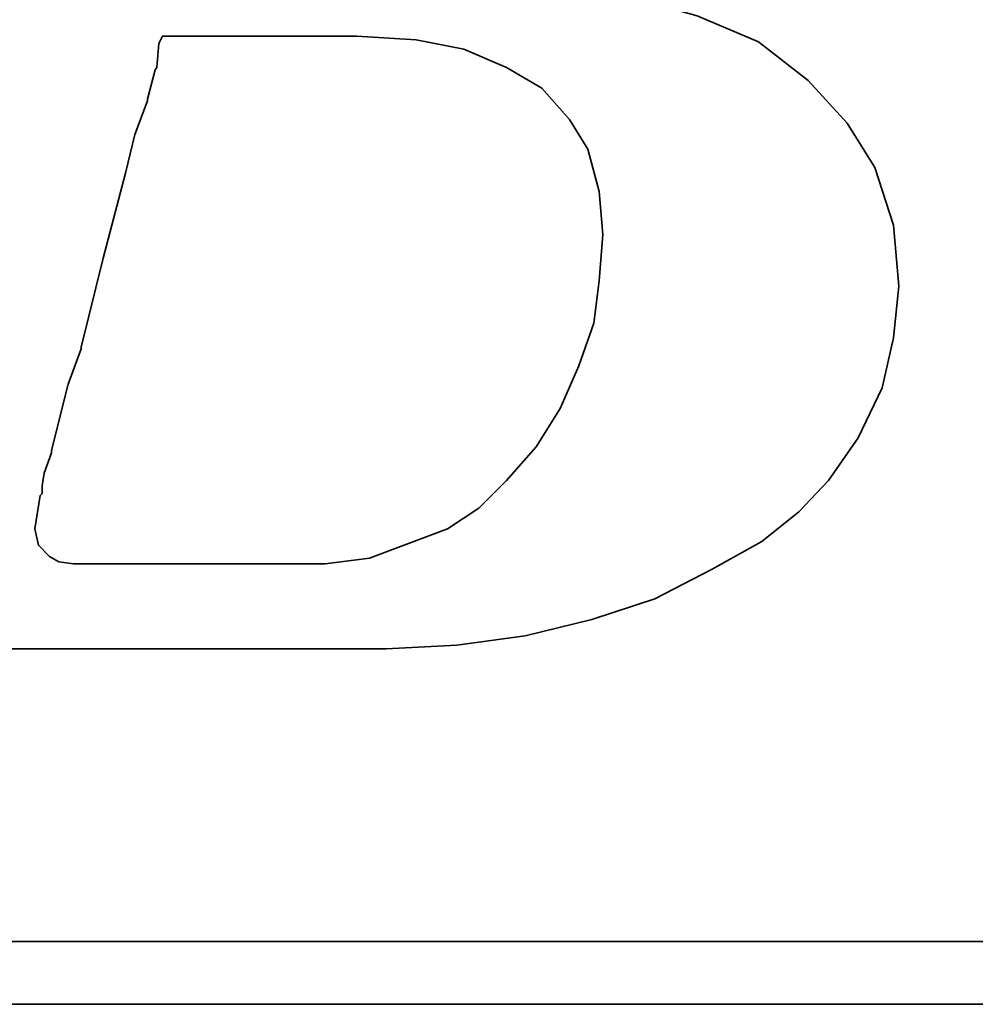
# Model space of a CAD drawing. Header units: inches. Extents: x 4 to 240, y 57 to 174.
# Tile 26 of 47: x 179.09 to 181.61, y 114.68 to 117.27. Entities that reach past the tile are written whole.
import ezdxf

# ---------------------------------------------------------------- set-up
doc = ezdxf.new("R2010")
doc.units = ezdxf.units.IN
doc.header["$LTSCALE"] = 0.2
doc.layers.add('DIM', color=4, linetype='Continuous')
doc.layers.add('layer 1', color=7, linetype='Continuous')

# ---------------------------------------------------------------- blocks, each defined once
blk = doc.blocks.new('TBI MOTION logo(完整正式版)')
at = {"layer": 'layer 1', "color": 22, "lineweight": 35}
for points, knots in [([(-64.65375, -6.86375), (-64.65375, -6.86375), (-64.84375, -7.29625), (-64.84375, -7.29625), (-64.84375, -7.29625), (-64.84375, -7.29625), (-64.86875, -7.34375), (-64.86875, -7.34375), (-64.86875, -7.34375), (-64.86875, -7.34375), (-64.86875, -7.36875), (-64.86875, -7.36875), (-64.86875, -7.36875), (-64.86875, -7.36875), (-65.15375, -7.65375), (-65.15375, -7.65375), (-65.15375, -7.65375), (-65.15375, -7.65375), (-65.17875, -7.65375), (-65.17875, -7.65375), (-65.17875, -7.65375), (-65.17875, -7.65375), (-65.20375, -7.67875), (-65.20375, -7.67875), (-65.20375, -7.67875), (-65.20375, -7.67875), (-65.58875, -7.87125), (-65.58875, -7.87125), (-65.58875, -7.87125), (-65.58875, -7.87125), (-65.63375, -7.87125), (-65.63375, -7.87125), (-65.63375, -7.87125), (-65.63375, -7.87125), (-65.65875, -7.89375), (-65.65875, -7.89375), (-65.65875, -7.89375), (-65.65875, -7.89375), (-66.09375, -7.94375), (-66.09375, -7.94375), (-66.09375, -7.94375), (-66.09375, -7.94375), (-66.11375, -7.94375), (-66.11375, -7.94375), (-66.11375, -7.94375), (-66.11375, -7.94375), (-66.16375, -7.94375), (-66.16375, -7.94375), (-66.16375, -7.94375), (-66.16375, -7.94375), (-66.30875, -7.94375), (-66.30875, -7.94375), (-66.30875, -7.94375), (-66.30875, -7.94375), (-66.69375, -7.94375), (-66.69375, -7.94375), (-66.69375, -7.94375), (-66.69375, -7.94375), (-67.07375, -7.94375), (-67.07375, -7.94375), (-67.07375, -7.94375), (-67.07375, -7.94375), (-67.12375, -7.94375), (-67.12375, -7.94375), (-67.12375, -7.94375), (-67.12375, -7.94375), (-67.12375, -7.96625), (-67.12375, -7.96625), (-67.12375, -7.96625), (-67.12375, -7.96625), (-67.14875, -7.99125), (-67.14875, -7.99125), (-67.14875, -7.99125), (-67.14875, -7.99125), (-67.24375, -8.34875), (-67.24375, -8.34875), (-67.24375, -8.34875), (-67.24375, -8.34875), (-67.31375, -8.68625), (-67.31375, -8.68625), (-67.31375, -8.68625), (-67.31375, -8.68625), (-67.26875, -8.68625), (-67.26875, -8.68625), (-67.26875, -8.68625), (-67.26875, -8.68625), (-67.07375, -8.68625), (-67.07375, -8.68625), (-67.07375, -8.68625), (-67.07375, -8.68625), (-66.54875, -8.68625), (-66.54875, -8.68625), (-66.54875, -8.68625), (-66.54875, -8.68625), (-65.82625, -8.68625), (-65.82625, -8.68625), (-65.82625, -8.68625), (-65.82625, -8.68625), (-65.01375, -8.68625), (-65.01375, -8.68625), (-65.01375, -8.68625), (-65.01375, -8.68625), (-64.05375, -8.68625), (-64.05375, -8.68625), (-64.05375, -8.68625), (-64.05375, -8.68625), (-62.08375, -8.68625), (-62.08375, -8.68625), (-62.08375, -8.68625), (-62.08375, -8.68625), (-60.06875, -8.68625), (-60.06875, -8.68625), (-60.06875, -8.68625), (-60.06875, -8.68625), (-59.10875, -8.68625), (-59.10875, -8.68625), (-59.10875, -8.68625), (-59.10875, -8.68625), (-58.29375, -8.68625), (-58.29375, -8.68625), (-58.29375, -8.68625), (-58.29375, -8.68625), (-57.57375, -8.68625), (-57.57375, -8.68625), (-57.57375, -8.68625), (-57.57375, -8.68625), (-57.04875, -8.68625), (-57.04875, -8.68625), (-57.04875, -8.68625), (-57.04875, -8.68625), (-56.85375, -8.68625), (-56.85375, -8.68625), (-56.85375, -8.68625), (-56.85375, -8.68625), (-56.70875, -8.68625), (-56.70875, -8.68625), (-56.70875, -8.68625), (-56.70875, -8.68625), (-56.61375, -8.68625), (-56.61375, -8.68625), (-56.61375, -8.68625), (-56.61375, -8.68625), (-56.56875, -8.68625), (-56.56875, -8.68625), (-56.56875, -8.68625), (-56.56875, -8.68625), (-55.65375, -8.63875), (-55.65375, -8.63875), (-55.65375, -8.63875), (-55.65375, -8.63875), (-54.76875, -8.51875), (-54.76875, -8.51875), (-54.76875, -8.51875), (-54.76875, -8.51875), (-53.90375, -8.30375), (-53.90375, -8.30375), (-53.90375, -8.30375), (-53.90375, -8.30375), (-53.08875, -8.03875), (-53.08875, -8.03875), (-53.08875, -8.03875), (-53.08875, -8.03875), (-52.34375, -7.65375), (-52.34375, -7.65375), (-52.34375, -7.65375), (-52.34375, -7.65375), (-51.69875, -7.29625), (-51.69875, -7.29625), (-51.69875, -7.29625), (-51.69875, -7.29625), (-51.21875, -6.91125), (-51.21875, -6.91125), (-51.21875, -6.91125), (-51.21875, -6.91125), (-50.83375, -6.50375), (-50.83375, -6.50375), (-50.83375, -6.50375), (-50.83375, -6.50375), (-50.44875, -5.94875), (-50.44875, -5.94875), (-50.44875, -5.94875), (-50.44875, -5.94875), (-50.13875, -5.30375), (-50.13875, -5.30375), (-50.13875, -5.30375), (-50.13875, -5.30375), (-49.99375, -4.65375), (-49.99375, -4.65375), (-49.99375, -4.65375), (-49.99375, -4.65375), (-49.92375, -3.98375), (-49.92375, -3.98375), (-49.92375, -3.98375), (-49.92375, -3.98375), (-49.99375, -3.19374), (-49.99375, -3.19374), (-49.99375, -3.19374), (-49.99375, -3.19374), (-50.23374, -2.44874), (-50.23374, -2.44874), (-50.23374, -2.44874), (-50.23374, -2.44874), (-50.59375, -1.87374), (-50.59375, -1.87374), (-50.59375, -1.87374), (-50.59375, -1.87374), (-51.09875, -1.31874), (-51.09875, -1.31874), (-51.09875, -1.31874), (-51.09875, -1.31874), (-51.74375, -0.81875), (-51.74375, -0.81875), (-51.74375, -0.81875), (-51.74375, -0.81875), (-52.53875, -0.48125), (-52.53875, -0.48125), (-52.53875, -0.48125), (-52.53875, -0.48125), (-53.47375, -0.21875), (-53.47375, -0.21875), (-53.47375, -0.21875), (-53.47375, -0.21875), (-54.52875, -0.04874), (-54.52875, -0.04874), (-54.52875, -0.04874), (-54.52875, -0.04874), (-55.65375, 0.12125), (-55.65375, 0.12125), (-55.65375, 0.12125), (-55.65375, 0.12125), (-54.50375, 0.28624), (-54.50375, 0.28624), (-54.50375, 0.28624), (-54.50375, 0.28624), (-53.83375, 0.38124), (-53.83375, 0.38124), (-53.83375, 0.38124), (-53.83375, 0.38124), (-53.18375, 0.50125), (-53.18375, 0.50125), (-53.18375, 0.50125), (-53.18375, 0.50125), (-52.55875, 0.66874), (-52.55875, 0.66874), (-52.55875, 0.66874), (-52.55875, 0.66874), (-52.03375, 0.86124), (-52.03375, 0.86124), (-52.03375, 0.86124), (-52.03375, 0.86124), (-51.50374, 1.03124), (-51.50374, 1.03124), (-51.50374, 1.03124), (-51.50374, 1.03124), (-51.09875, 1.27125), (-51.09875, 1.27125), (-51.09875, 1.27125), (-51.09875, 1.27125), (-50.71375, 1.48624), (-50.71375, 1.48624), (-50.71375, 1.48624), (-50.71375, 1.48624), (-50.37625, 1.77625), (-50.37625, 1.77625), (-50.37625, 1.77625), (-50.37625, 1.77625), (-49.82375, 2.37625), (-49.82375, 2.37625), (-49.82375, 2.37625), (-49.82375, 2.37625), (-49.41875, 2.99625), (-49.41875, 2.99625), (-49.41875, 2.99625), (-49.41875, 2.99625), (-49.22375, 3.76625), (-49.22375, 3.76625), (-49.22375, 3.76625), (-49.22375, 3.76625), (-49.15375, 4.50874), (-49.15375, 4.50874), (-49.15375, 4.50874), (-49.15375, 4.50874), (-49.20375, 5.25125), (-49.20375, 5.25125), (-49.20375, 5.25125), (-49.20375, 5.25125), (-49.41875, 5.92625), (-49.41875, 5.92625), (-49.41875, 5.92625), (-49.41875, 5.92625), (-49.77875, 6.47625), (-49.77875, 6.47625), (-49.77875, 6.47625), (-49.77875, 6.47625), (-50.33125, 7.02624), (-50.33125, 7.02624), (-50.33125, 7.02624), (-50.33125, 7.02624), (-51.00125, 7.43625), (-51.00125, 7.43625), (-51.00125, 7.43625), (-51.00125, 7.43625), (-51.79375, 7.72625), (-51.79375, 7.72625), (-51.79375, 7.72625), (-51.79375, 7.72625), (-52.72875, 7.89124), (-52.72875, 7.89124), (-52.72875, 7.89124), (-52.72875, 7.89124), (-53.83375, 7.98625), (-53.83375, 7.98625), (-53.83375, 7.98625), (-53.83375, 7.98625), (-53.92875, 7.98625), (-53.92875, 7.98625), (-53.92875, 7.98625), (-53.92875, 7.98625), (-54.26375, 7.98625), (-54.26375, 7.98625), (-54.26375, 7.98625), (-54.26375, 7.98625), (-54.74375, 7.98625), (-54.74375, 7.98625), (-54.74375, 7.98625), (-54.74375, 7.98625), (-55.36875, 7.98625), (-55.36875, 7.98625), (-55.36875, 7.98625), (-55.36875, 7.98625), (-56.13375, 7.98625), (-56.13375, 7.98625), (-56.13375, 7.98625), (-56.13375, 7.98625), (-56.94875, 7.98625), (-56.94875, 7.98625), (-56.94875, 7.98625), (-56.94875, 7.98625), (-58.77625, 7.98625), (-58.77625, 7.98625), (-58.77625, 7.98625), (-58.77625, 7.98625), (-60.59875, 7.98625), (-60.59875, 7.98625), (-60.59875, 7.98625), (-60.59875, 7.98625), (-61.41375, 7.98625), (-61.41375, 7.98625), (-61.41375, 7.98625), (-61.41375, 7.98625), (-62.17875, 7.98625), (-62.17875, 7.98625), (-62.17875, 7.98625), (-62.17875, 7.98625), (-62.80375, 7.98625), (-62.80375, 7.98625), (-62.80375, 7.98625), (-62.80375, 7.98625), (-63.30625, 7.98625), (-63.30625, 7.98625), (-63.30625, 7.98625), (-63.30625, 7.98625), (-63.57375, 7.98625), (-63.57375, 7.98625), (-63.57375, 7.98625), (-63.57375, 7.98625), (-63.57375, 7.96375), (-63.57375, 7.96375), (-63.57375, 7.96375), (-63.57375, 7.96375), (-63.59875, 7.94125), (-63.59875, 7.94125), (-63.59875, 7.94125), (-63.59875, 7.94125), (-63.69375, 7.55625), (-63.69375, 7.55625), (-63.69375, 7.55625), (-63.69375, 7.55625), (-63.76375, 7.24624), (-63.76375, 7.24624), (-63.76375, 7.24624), (-63.76375, 7.24624), (-63.23875, 7.24624), (-63.23875, 7.24624), (-63.23875, 7.24624), (-63.23875, 7.24624), (-62.75875, 7.24624), (-62.75875, 7.24624), (-62.75875, 7.24624), (-62.75875, 7.24624), (-62.61125, 7.24624), (-62.61125, 7.24624), (-62.61125, 7.24624), (-62.61125, 7.24624), (-62.56625, 7.24624), (-62.56625, 7.24624), (-62.56625, 7.24624), (-62.56625, 7.24624), (-62.22875, 7.24624), (-62.22875, 7.24624), (-62.22875, 7.24624), (-62.22875, 7.24624), (-62.20375, 7.24624), (-62.20375, 7.24624), (-62.20375, 7.24624), (-62.20375, 7.24624), (-62.17875, 7.21875), (-62.17875, 7.21875), (-62.17875, 7.21875), (-62.17875, 7.21875), (-61.96375, 7.17125), (-61.96375, 7.17125), (-61.96375, 7.17125), (-61.96375, 7.17125), (-61.72375, 7.12624), (-61.72375, 7.12624), (-61.72375, 7.12624), (-61.72375, 7.12624), (-61.70375, 7.12624), (-61.70375, 7.12624), (-61.70375, 7.12624), (-61.70375, 7.12624), (-61.55875, 7.07624), (-61.55875, 7.07624), (-61.55875, 7.07624), (-61.55875, 7.07624), (-61.50875, 7.07624), (-61.50875, 7.07624), (-61.50875, 7.07624), (-61.50875, 7.07624), (-61.48375, 7.02624), (-61.48375, 7.02624), (-61.48375, 7.02624), (-61.48375, 7.02624), (-61.31875, 6.83375), (-61.31875, 6.83375), (-61.31875, 6.83375), (-61.31875, 6.83375), (-61.29375, 6.81125), (-61.29375, 6.81125), (-61.29375, 6.81125), (-61.29375, 6.81125), (-61.29375, 6.78625), (-61.29375, 6.78625), (-61.29375, 6.78625), (-61.29375, 6.78625), (-61.19875, 6.50124), (-61.19875, 6.50124), (-61.19875, 6.50124), (-61.19875, 6.50124), (-61.17375, 6.45124), (-61.17375, 6.45124), (-61.17375, 6.45124), (-61.17375, 6.45124), (-61.19875, 6.40625), (-61.19875, 6.40625), (-61.19875, 6.40625), (-61.19875, 6.40625), (-61.26875, 5.99624), (-61.26875, 5.99624), (-61.26875, 5.99624), (-61.26875, 5.99624), (-61.26875, 5.85125), (-61.26875, 5.85125), (-61.26875, 5.85125), (-61.26875, 5.85125), (-61.26875, 5.82625), (-61.26875, 5.82625), (-61.26875, 5.82625), (-61.26875, 5.82625), (-61.29375, 5.80625), (-61.29375, 5.80625), (-61.29375, 5.80625), (-61.29375, 5.80625), (-61.34125, 5.66125), (-61.34125, 5.66125), (-61.34125, 5.66125), (-61.34125, 5.66125), (-61.41375, 5.44625), (-61.41375, 5.44625), (-61.41375, 5.44625), (-61.41375, 5.44625), (-61.48375, 5.15625), (-61.48375, 5.15625), (-61.48375, 5.15625), (-61.48375, 5.15625), (-61.58375, 4.82124), (-61.58375, 4.82124), (-61.58375, 4.82124), (-61.58375, 4.82124), (-61.79875, 4.00375), (-61.79875, 4.00375), (-61.79875, 4.00375), (-61.79875, 4.00375), (-62.05875, 2.99625), (-62.05875, 2.99625), (-62.05875, 2.99625), (-62.05875, 2.99625), (-62.34875, 1.91625), (-62.34875, 1.91625), (-62.34875, 1.91625), (-62.34875, 1.91625), (-62.97375, -0.41124), (-62.97375, -0.41124), (-62.97375, -0.41124), (-62.97375, -0.41124), (-63.59875, -2.75875), (-63.59875, -2.75875), (-63.59875, -2.75875), (-63.59875, -2.75875), (-63.88375, -3.86374), (-63.88375, -3.86374), (-63.88375, -3.86374), (-63.88375, -3.86374), (-64.14875, -4.82374), (-64.14875, -4.82374), (-64.14875, -4.82374), (-64.14875, -4.82374), (-64.36375, -5.64125), (-64.36375, -5.64125), (-64.36375, -5.64125), (-64.36375, -5.64125), (-64.43625, -5.97625), (-64.43625, -5.97625), (-64.43625, -5.97625), (-64.43625, -5.97625), (-64.50875, -6.28625), (-64.50875, -6.28625), (-64.50875, -6.28625), (-64.50875, -6.28625), (-64.50875, -6.30875), (-64.50875, -6.30875), (-64.50875, -6.30875), (-64.50875, -6.30875), (-64.57875, -6.50375), (-64.57875, -6.50375), (-64.57875, -6.50375), (-64.57875, -6.50375), (-64.62875, -6.69625), (-64.62875, -6.69625), (-64.62875, -6.69625), (-64.62875, -6.69625), (-64.62875, -6.76875), (-64.62875, -6.76875), (-64.62875, -6.76875), (-64.62875, -6.76875), (-64.62875, -6.81375), (-64.62875, -6.81375), (-64.62875, -6.81375), (-64.62875, -6.81375), (-64.62875, -6.83875), (-64.62875, -6.83875), (-64.62875, -6.83875), (-64.62875, -6.83875), (-64.65375, -6.86375), (-64.65375, -6.86375)], [0, 0, 0, 0, 0.00719424, 0.00719424, 0.00719424, 0.00719424, 0.01438849, 0.01438849, 0.01438849, 0.01438849, 0.02158273, 0.02158273, 0.02158273, 0.02158273, 0.02877698, 0.02877698, 0.02877698, 0.02877698, 0.03597122, 0.03597122, 0.03597122, 0.03597122, 0.04316547, 0.04316547, 0.04316547, 0.04316547, 0.05035971, 0.05035971, 0.05035971, 0.05035971, 0.05755396, 0.05755396, 0.05755396, 0.05755396, 0.0647482, 0.0647482, 0.0647482, 0.0647482, 0.07194245, 0.07194245, 0.07194245, 0.07194245, 0.07913669, 0.07913669, 0.07913669, 0.07913669, 0.08633094, 0.08633094, 0.08633094, 0.08633094, 0.09352518, 0.09352518, 0.09352518, 0.09352518, 0.10071942, 0.10071942, 0.10071942, 0.10071942, 0.10791367, 0.10791367, 0.10791367, 0.10791367, 0.11510791, 0.11510791, 0.11510791, 0.11510791, 0.12230216, 0.12230216, 0.12230216, 0.12230216, 0.1294964, 0.1294964, 0.1294964, 0.1294964, 0.13669065, 0.13669065, 0.13669065, 0.13669065, 0.14388489, 0.14388489, 0.14388489, 0.14388489, 0.15107914, 0.15107914, 0.15107914, 0.15107914, 0.15827338, 0.15827338, 0.15827338, 0.15827338, 0.16546763, 0.16546763, 0.16546763, 0.16546763, 0.17266187, 0.17266187, 0.17266187, 0.17266187, 0.17985612, 0.17985612, 0.17985612, 0.17985612, 0.18705036, 0.18705036, 0.18705036, 0.18705036, 0.1942446, 0.1942446, 0.1942446, 0.1942446, 0.20143885, 0.20143885, 0.20143885, 0.20143885, 0.20863309, 0.20863309, 0.20863309, 0.20863309, 0.21582734, 0.21582734, 0.21582734, 0.21582734, 0.22302158, 0.22302158, 0.22302158, 0.22302158, 0.23021583, 0.23021583, 0.23021583, 0.23021583, 0.23741007, 0.23741007, 0.23741007, 0.23741007, 0.24460432, 0.24460432, 0.24460432, 0.24460432, 0.25179856, 0.25179856, 0.25179856, 0.25179856, 0.25899281, 0.25899281, 0.25899281, 0.25899281, 0.26618705, 0.26618705, 0.26618705, 0.26618705, 0.27338129, 0.27338129, 0.27338129, 0.27338129, 0.28057554, 0.28057554, 0.28057554, 0.28057554, 0.28776978, 0.28776978, 0.28776978, 0.28776978, 0.29496403, 0.29496403, 0.29496403, 0.29496403, 0.30215827, 0.30215827, 0.30215827, 0.30215827, 0.30935252, 0.30935252, 0.30935252, 0.30935252, 0.31654676, 0.31654676, 0.31654676, 0.31654676, 0.32374101, 0.32374101, 0.32374101, 0.32374101, 0.33093525, 0.33093525, 0.33093525, 0.33093525, 0.3381295, 0.3381295, 0.3381295, 0.3381295, 0.34532374, 0.34532374, 0.34532374, 0.34532374, 0.35251799, 0.35251799, 0.35251799, 0.35251799, 0.35971223, 0.35971223, 0.35971223, 0.35971223, 0.36690647, 0.36690647, 0.36690647, 0.36690647, 0.37410072, 0.37410072, 0.37410072, 0.37410072, 0.38129496, 0.38129496, 0.38129496, 0.38129496, 0.38848921, 0.38848921, 0.38848921, 0.38848921, 0.39568345, 0.39568345, 0.39568345, 0.39568345, 0.4028777, 0.4028777, 0.4028777, 0.4028777, 0.41007194, 0.41007194, 0.41007194, 0.41007194, 0.41726619, 0.41726619, 0.41726619, 0.41726619, 0.42446043, 0.42446043, 0.42446043, 0.42446043, 0.43165468, 0.43165468, 0.43165468, 0.43165468, 0.43884892, 0.43884892, 0.43884892, 0.43884892, 0.44604317, 0.44604317, 0.44604317, 0.44604317, 0.45323741, 0.45323741, 0.45323741, 0.45323741, 0.46043165, 0.46043165, 0.46043165, 0.46043165, 0.4676259, 0.4676259, 0.4676259, 0.4676259, 0.47482014, 0.47482014, 0.47482014, 0.47482014, 0.48201439, 0.48201439, 0.48201439, 0.48201439, 0.48920863, 0.48920863, 0.48920863, 0.48920863, 0.49640288, 0.49640288, 0.49640288, 0.49640288, 0.50359712, 0.50359712, 0.50359712, 0.50359712, 0.51079137, 0.51079137, 0.51079137, 0.51079137, 0.51798561, 0.51798561, 0.51798561, 0.51798561, 0.52517986, 0.52517986, 0.52517986, 0.52517986, 0.5323741, 0.5323741, 0.5323741, 0.5323741, 0.53956835, 0.53956835, 0.53956835, 0.53956835, 0.54676259, 0.54676259, 0.54676259, 0.54676259, 0.55395683, 0.55395683, 0.55395683, 0.55395683, 0.56115108, 0.56115108, 0.56115108, 0.56115108, 0.56834532, 0.56834532, 0.56834532, 0.56834532, 0.57553957, 0.57553957, 0.57553957, 0.57553957, 0.58273381, 0.58273381, 0.58273381, 0.58273381, 0.58992806, 0.58992806, 0.58992806, 0.58992806, 0.5971223, 0.5971223, 0.5971223, 0.5971223, 0.60431655, 0.60431655, 0.60431655, 0.60431655, 0.61151079, 0.61151079, 0.61151079, 0.61151079, 0.61870504, 0.61870504, 0.61870504, 0.61870504, 0.62589928, 0.62589928, 0.62589928, 0.62589928, 0.63309353, 0.63309353, 0.63309353, 0.63309353, 0.64028777, 0.64028777, 0.64028777, 0.64028777, 0.64748201, 0.64748201, 0.64748201, 0.64748201, 0.65467626, 0.65467626, 0.65467626, 0.65467626, 0.6618705, 0.6618705, 0.6618705, 0.6618705, 0.66906475, 0.66906475, 0.66906475, 0.66906475, 0.67625899, 0.67625899, 0.67625899, 0.67625899, 0.68345324, 0.68345324, 0.68345324, 0.68345324, 0.69064748, 0.69064748, 0.69064748, 0.69064748, 0.69784173, 0.69784173, 0.69784173, 0.69784173, 0.70503597, 0.70503597, 0.70503597, 0.70503597, 0.71223022, 0.71223022, 0.71223022, 0.71223022, 0.71942446, 0.71942446, 0.71942446, 0.71942446, 0.72661871, 0.72661871, 0.72661871, 0.72661871, 0.73381295, 0.73381295, 0.73381295, 0.73381295, 0.74100719, 0.74100719, 0.74100719, 0.74100719, 0.74820144, 0.74820144, 0.74820144, 0.74820144, 0.75539568, 0.75539568, 0.75539568, 0.75539568, 0.76258993, 0.76258993, 0.76258993, 0.76258993, 0.76978417, 0.76978417, 0.76978417, 0.76978417, 0.77697842, 0.77697842, 0.77697842, 0.77697842, 0.78417266, 0.78417266, 0.78417266, 0.78417266, 0.79136691, 0.79136691, 0.79136691, 0.79136691, 0.79856115, 0.79856115, 0.79856115, 0.79856115, 0.8057554, 0.8057554, 0.8057554, 0.8057554, 0.81294964, 0.81294964, 0.81294964, 0.81294964, 0.82014388, 0.82014388, 0.82014388, 0.82014388, 0.82733813, 0.82733813, 0.82733813, 0.82733813, 0.83453237, 0.83453237, 0.83453237, 0.83453237, 0.84172662, 0.84172662, 0.84172662, 0.84172662, 0.84892086, 0.84892086, 0.84892086, 0.84892086, 0.85611511, 0.85611511, 0.85611511, 0.85611511, 0.86330935, 0.86330935, 0.86330935, 0.86330935, 0.8705036, 0.8705036, 0.8705036, 0.8705036, 0.87769784, 0.87769784, 0.87769784, 0.87769784, 0.88489209, 0.88489209, 0.88489209, 0.88489209, 0.89208633, 0.89208633, 0.89208633, 0.89208633, 0.89928058, 0.89928058, 0.89928058, 0.89928058, 0.90647482, 0.90647482, 0.90647482, 0.90647482, 0.91366906, 0.91366906, 0.91366906, 0.91366906, 0.92086331, 0.92086331, 0.92086331, 0.92086331, 0.92805755, 0.92805755, 0.92805755, 0.92805755, 0.9352518, 0.9352518, 0.9352518, 0.9352518, 0.94244604, 0.94244604, 0.94244604, 0.94244604, 0.94964029, 0.94964029, 0.94964029, 0.94964029, 0.95683453, 0.95683453, 0.95683453, 0.95683453, 0.96402878, 0.96402878, 0.96402878, 0.96402878, 0.97122302, 0.97122302, 0.97122302, 0.97122302, 0.97841727, 0.97841727, 0.97841727, 0.97841727, 0.98561151, 0.98561151, 0.98561151, 0.98561151, 0.99280576, 0.99280576, 0.99280576, 0.99280576, 1, 1, 1, 1]), ([(-61.03125, -6.57375), (-61.03125, -6.57375), (-61.03125, -6.67125), (-61.03125, -6.67125), (-61.03125, -6.67125), (-61.03125, -6.67125), (-61.05375, -6.69625), (-61.05375, -6.69625), (-61.05375, -6.69625), (-61.05375, -6.69625), (-61.12375, -7.12875), (-61.12375, -7.12875), (-61.12375, -7.12875), (-61.12375, -7.12875), (-61.07875, -7.34375), (-61.07875, -7.34375), (-61.07875, -7.34375), (-61.07875, -7.34375), (-60.93375, -7.48875), (-60.93375, -7.48875), (-60.93375, -7.48875), (-60.93375, -7.48875), (-60.81375, -7.55625), (-60.81375, -7.55625), (-60.81375, -7.55625), (-60.81375, -7.55625), (-60.62375, -7.58375), (-60.62375, -7.58375), (-60.62375, -7.58375), (-60.62375, -7.58375), (-60.30875, -7.58375), (-60.30875, -7.58375), (-60.30875, -7.58375), (-60.30875, -7.58375), (-59.97375, -7.58375), (-59.97375, -7.58375), (-59.97375, -7.58375), (-59.97375, -7.58375), (-59.87875, -7.58375), (-59.87875, -7.58375), (-59.87875, -7.58375), (-59.87875, -7.58375), (-59.63625, -7.58375), (-59.63625, -7.58375), (-59.63625, -7.58375), (-59.63625, -7.58375), (-58.96875, -7.58375), (-58.96875, -7.58375), (-58.96875, -7.58375), (-58.96875, -7.58375), (-58.29375, -7.58375), (-58.29375, -7.58375), (-58.29375, -7.58375), (-58.29375, -7.58375), (-58.05375, -7.58375), (-58.05375, -7.58375), (-58.05375, -7.58375), (-58.05375, -7.58375), (-57.98375, -7.58375), (-57.98375, -7.58375), (-57.98375, -7.58375), (-57.98375, -7.58375), (-57.35875, -7.58375), (-57.35875, -7.58375), (-57.35875, -7.58375), (-57.35875, -7.58375), (-56.78375, -7.50875), (-56.78375, -7.50875), (-56.78375, -7.50875), (-56.78375, -7.50875), (-56.27875, -7.31875), (-56.27875, -7.31875), (-56.27875, -7.31875), (-56.27875, -7.31875), (-55.77375, -7.12875), (-55.77375, -7.12875), (-55.77375, -7.12875), (-55.77375, -7.12875), (-55.36875, -6.86375), (-55.36875, -6.86375), (-55.36875, -6.86375), (-55.36875, -6.86375), (-55.00875, -6.50375), (-55.00875, -6.50375), (-55.00875, -6.50375), (-55.00875, -6.50375), (-54.62375, -6.06875), (-54.62375, -6.06875), (-54.62375, -6.06875), (-54.62375, -6.06875), (-54.31375, -5.56875), (-54.31375, -5.56875), (-54.31375, -5.56875), (-54.31375, -5.56875), (-54.07375, -5.01625), (-54.07375, -5.01625), (-54.07375, -5.01625), (-54.07375, -5.01625), (-53.87875, -4.46374), (-53.87875, -4.46374), (-53.87875, -4.46374), (-53.87875, -4.46374), (-53.80875, -3.91375), (-53.80875, -3.91375), (-53.80875, -3.91375), (-53.80875, -3.91375), (-53.75875, -3.31375), (-53.75875, -3.31375), (-53.75875, -3.31375), (-53.75875, -3.31375), (-53.80875, -2.75875), (-53.80875, -2.75875), (-53.80875, -2.75875), (-53.80875, -2.75875), (-53.95375, -2.20875), (-53.95375, -2.20875), (-53.95375, -2.20875), (-53.95375, -2.20875), (-54.19375, -1.82625), (-54.19375, -1.82625), (-54.19375, -1.82625), (-54.19375, -1.82625), (-54.55375, -1.41875), (-54.55375, -1.41875), (-54.55375, -1.41875), (-54.55375, -1.41875), (-55.00875, -1.15125), (-55.00875, -1.15125), (-55.00875, -1.15125), (-55.00875, -1.15125), (-55.56125, -0.91375), (-55.56125, -0.91375), (-55.56125, -0.91375), (-55.56125, -0.91375), (-56.18125, -0.79375), (-56.18125, -0.79375), (-56.18125, -0.79375), (-56.18125, -0.79375), (-56.94875, -0.74374), (-56.94875, -0.74374), (-56.94875, -0.74374), (-56.94875, -0.74374), (-56.99875, -0.74374), (-56.99875, -0.74374), (-56.99875, -0.74374), (-56.99875, -0.74374), (-57.09375, -0.74374), (-57.09375, -0.74374), (-57.09375, -0.74374), (-57.09375, -0.74374), (-57.38375, -0.74374), (-57.38375, -0.74374), (-57.38375, -0.74374), (-57.38375, -0.74374), (-57.76875, -0.74374), (-57.76875, -0.74374), (-57.76875, -0.74374), (-57.76875, -0.74374), (-58.24625, -0.74374), (-58.24625, -0.74374), (-58.24625, -0.74374), (-58.24625, -0.74374), (-58.72875, -0.74374), (-58.72875, -0.74374), (-58.72875, -0.74374), (-58.72875, -0.74374), (-59.20875, -0.74374), (-59.20875, -0.74374), (-59.20875, -0.74374), (-59.20875, -0.74374), (-59.46875, -0.74374), (-59.46875, -0.74374), (-59.46875, -0.74374), (-59.46875, -0.74374), (-59.51625, -0.83875), (-59.51625, -0.83875), (-59.51625, -0.83875), (-59.51625, -0.83875), (-59.54375, -1.15125), (-59.54375, -1.15125), (-59.54375, -1.15125), (-59.54375, -1.15125), (-59.56375, -1.17874), (-59.56375, -1.17874), (-59.56375, -1.17874), (-59.56375, -1.17874), (-59.66375, -1.55875), (-59.66375, -1.55875), (-59.66375, -1.55875), (-59.66375, -1.55875), (-59.66375, -1.58375), (-59.66375, -1.58375), (-59.66375, -1.58375), (-59.66375, -1.58375), (-59.82875, -2.01874), (-59.82875, -2.01874), (-59.82875, -2.01874), (-59.82875, -2.01874), (-59.94875, -2.52125), (-59.94875, -2.52125), (-59.94875, -2.52125), (-59.94875, -2.52125), (-60.23875, -3.62375), (-60.23875, -3.62375), (-60.23875, -3.62375), (-60.23875, -3.62375), (-60.52375, -4.77624), (-60.52375, -4.77624), (-60.52375, -4.77624), (-60.52375, -4.77624), (-60.52375, -4.79874), (-60.52375, -4.79874), (-60.52375, -4.79874), (-60.52375, -4.79874), (-60.69125, -5.25375), (-60.69125, -5.25375), (-60.69125, -5.25375), (-60.69125, -5.25375), (-60.81375, -5.73625), (-60.81375, -5.73625), (-60.81375, -5.73625), (-60.81375, -5.73625), (-60.90875, -6.11875), (-60.90875, -6.11875), (-60.90875, -6.11875), (-60.90875, -6.11875), (-60.90875, -6.14375), (-60.90875, -6.14375), (-60.90875, -6.14375), (-60.90875, -6.14375), (-61.00375, -6.40875), (-61.00375, -6.40875), (-61.00375, -6.40875), (-61.00375, -6.40875), (-61.03125, -6.57375), (-61.03125, -6.57375)], [0, 0, 0, 0, 0.01694915, 0.01694915, 0.01694915, 0.01694915, 0.03389831, 0.03389831, 0.03389831, 0.03389831, 0.05084746, 0.05084746, 0.05084746, 0.05084746, 0.06779661, 0.06779661, 0.06779661, 0.06779661, 0.08474576, 0.08474576, 0.08474576, 0.08474576, 0.10169492, 0.10169492, 0.10169492, 0.10169492, 0.11864407, 0.11864407, 0.11864407, 0.11864407, 0.13559322, 0.13559322, 0.13559322, 0.13559322, 0.15254237, 0.15254237, 0.15254237, 0.15254237, 0.16949153, 0.16949153, 0.16949153, 0.16949153, 0.18644068, 0.18644068, 0.18644068, 0.18644068, 0.20338983, 0.20338983, 0.20338983, 0.20338983, 0.22033898, 0.22033898, 0.22033898, 0.22033898, 0.23728814, 0.23728814, 0.23728814, 0.23728814, 0.25423729, 0.25423729, 0.25423729, 0.25423729, 0.27118644, 0.27118644, 0.27118644, 0.27118644, 0.28813559, 0.28813559, 0.28813559, 0.28813559, 0.30508475, 0.30508475, 0.30508475, 0.30508475, 0.3220339, 0.3220339, 0.3220339, 0.3220339, 0.33898305, 0.33898305, 0.33898305, 0.33898305, 0.3559322, 0.3559322, 0.3559322, 0.3559322, 0.37288136, 0.37288136, 0.37288136, 0.37288136, 0.38983051, 0.38983051, 0.38983051, 0.38983051, 0.40677966, 0.40677966, 0.40677966, 0.40677966, 0.42372881, 0.42372881, 0.42372881, 0.42372881, 0.44067797, 0.44067797, 0.44067797, 0.44067797, 0.45762712, 0.45762712, 0.45762712, 0.45762712, 0.47457627, 0.47457627, 0.47457627, 0.47457627, 0.49152542, 0.49152542, 0.49152542, 0.49152542, 0.50847458, 0.50847458, 0.50847458, 0.50847458, 0.52542373, 0.52542373, 0.52542373, 0.52542373, 0.54237288, 0.54237288, 0.54237288, 0.54237288, 0.55932203, 0.55932203, 0.55932203, 0.55932203, 0.57627119, 0.57627119, 0.57627119, 0.57627119, 0.59322034, 0.59322034, 0.59322034, 0.59322034, 0.61016949, 0.61016949, 0.61016949, 0.61016949, 0.62711864, 0.62711864, 0.62711864, 0.62711864, 0.6440678, 0.6440678, 0.6440678, 0.6440678, 0.66101695, 0.66101695, 0.66101695, 0.66101695, 0.6779661, 0.6779661, 0.6779661, 0.6779661, 0.69491525, 0.69491525, 0.69491525, 0.69491525, 0.71186441, 0.71186441, 0.71186441, 0.71186441, 0.72881356, 0.72881356, 0.72881356, 0.72881356, 0.74576271, 0.74576271, 0.74576271, 0.74576271, 0.76271186, 0.76271186, 0.76271186, 0.76271186, 0.77966102, 0.77966102, 0.77966102, 0.77966102, 0.79661017, 0.79661017, 0.79661017, 0.79661017, 0.81355932, 0.81355932, 0.81355932, 0.81355932, 0.83050847, 0.83050847, 0.83050847, 0.83050847, 0.84745763, 0.84745763, 0.84745763, 0.84745763, 0.86440678, 0.86440678, 0.86440678, 0.86440678, 0.88135593, 0.88135593, 0.88135593, 0.88135593, 0.89830508, 0.89830508, 0.89830508, 0.89830508, 0.91525424, 0.91525424, 0.91525424, 0.91525424, 0.93220339, 0.93220339, 0.93220339, 0.93220339, 0.94915254, 0.94915254, 0.94915254, 0.94915254, 0.96610169, 0.96610169, 0.96610169, 0.96610169, 0.98305085, 0.98305085, 0.98305085, 0.98305085, 1, 1, 1, 1]), ([(75.90875, -9.47875), (75.90875, -9.47875), (75.90875, -12.28625), (75.90875, -12.28625), (75.90875, -12.28625), (75.90875, -12.28625), (75.90875, -12.47875), (75.90875, -12.47875), (75.90875, -12.47875), (75.90875, -12.47875), (75.71625, -12.47875), (75.71625, -12.47875), (75.71625, -12.47875), (75.71625, -12.47875), (-88.32875, -12.47875), (-88.32875, -12.47875), (-88.32875, -12.47875), (-88.32875, -12.47875), (-88.32875, -13.29375), (-88.32875, -13.29375), (-88.32875, -13.29375), (-88.32875, -13.29375), (82.89125, -13.29375), (82.89125, -13.29375), (82.89125, -13.29375), (82.89125, -13.29375), (75.90875, -9.47875), (75.90875, -9.47875)], [0, 0, 0, 0, 0.14285714, 0.14285714, 0.14285714, 0.14285714, 0.28571429, 0.28571429, 0.28571429, 0.28571429, 0.42857143, 0.42857143, 0.42857143, 0.42857143, 0.57142857, 0.57142857, 0.57142857, 0.57142857, 0.71428571, 0.71428571, 0.71428571, 0.71428571, 0.85714286, 0.85714286, 0.85714286, 0.85714286, 1, 1, 1, 1])]:
    blk.add_open_spline(points, degree=3, knots=knots, dxfattribs=at)

msp = doc.modelspace()

# ---------------------------------------------------------------- block references
at = {"layer": 'DIM', "xscale": 0.203175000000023, "yscale": 0.2031749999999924, "zscale": 0.203175}
msp.add_blockref('TBI MOTION logo(完整正式版)', (191.5533, 117.3828), dxfattribs=at)

doc.saveas('drawing.dxf')
